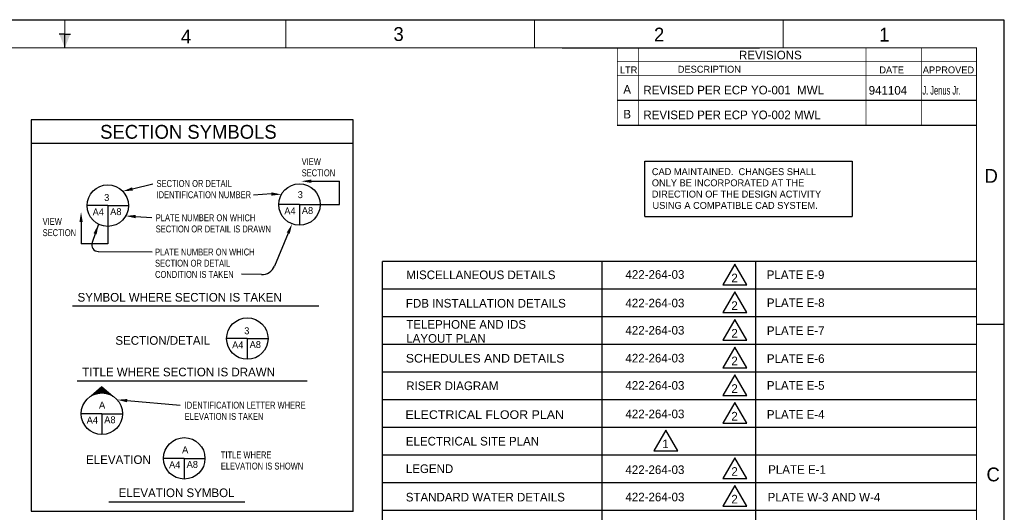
# Model space of a CAD drawing. Extents: x 0 to 344, y 0 to 79.
# Tile 6 of 7: x 16 to 34, y 13 to 22. Entities that reach past the tile are written whole.
import ezdxf
from ezdxf.enums import TextEntityAlignment as Align

# ---------------------------------------------------------------- set-up
doc = ezdxf.new("R2010")
doc.units = 0
doc.linetypes.add('HIDDEN', pattern=[0])
doc.layers.get('0').update_dxf_attribs({"linetype": 'CONTINUOUS'})
for name, color, linetype in [('LETTERING', 5, 'CONTINUOUS'), ('OUTLINE', 1, 'CONTINUOUS'), ('PARTSLIST', 3, 'CONTINUOUS')]:
    doc.layers.add(name, color=color, linetype=linetype)

# ---------------------------------------------------------------- blocks, each defined once
blk = doc.blocks.new('BORDER')
at = {"color": 0}
for p, q in [((1, 1), (0, 1)), ((1, 0), (1, 1))]:
    blk.add_line(p, q, dxfattribs=at)

msp = doc.modelspace()

# ---------------------------------------------------------------- linework, layer by layer
at = {"layer": 'LETTERING', "color": 0}
for p, q in [((27, 20.552), (33.5, 20.552)), ((16.393, 20.2), (16.393, 13.119)), ((22.217, 20.2), (16.393, 20.2)), ((22.217, 13.116), (22.217, 20.2)), ((27, 20.105), (33.5, 20.105)), ((16.393, 19.777), (22.217, 19.777)), ((21.97, 18.667), (21.97, 19.089)), ((18.224, 18.95), (18.59, 19.039)), ((20.74, 18.858), (20.417, 18.836)), ((17.778, 18.648), (17.403, 18.648)), ((17.778, 18.648), (17.778, 18.273)), ((17.778, 18.648), (18.153, 18.648)), ((21.247, 18.667), (20.872, 18.667)), ((21.247, 18.667), (21.247, 18.292)), ((21.247, 18.667), (21.622, 18.667)), ((21.622, 18.667), (21.97, 18.667)), ((18.282, 18.45), (18.577, 18.432)), ((17.612, 18.312), (17.494, 17.979)), ((17.778, 18.273), (17.778, 17.957)), ((21.044, 18.15), (20.796, 17.554)), ((17.778, 17.957), (17.294, 17.957)), ((17.607, 17.819), (18.578, 17.814)), ((20.559, 17.4), (20.195, 17.409)), ((17.138, 16.835), (21.597, 16.835)), ((20.303, 16.243), (19.928, 16.243)), ((20.303, 16.243), (20.678, 16.243)), ((20.303, 16.243), (20.303, 15.868)), ((17.223, 15.479), (21.385, 15.479)), ((17.671, 15.372), (17.476, 15.204)), ((17.671, 15.372), (17.867, 15.204)), ((18.128, 15.121), (19.09, 15.036)), ((17.671, 14.884), (17.296, 14.884)), ((17.671, 14.884), (17.671, 14.509)), ((17.671, 14.884), (18.046, 14.884)), ((19.162, 14.077), (18.787, 14.077)), ((19.162, 14.077), (19.537, 14.077)), ((19.162, 14.077), (19.162, 13.702)), ((17.795, 13.291), (20.258, 13.291)), ((16.393, 13.119), (22.217, 13.119))]:
    msp.add_line(p, q, dxfattribs=at)
at = {"layer": 'LETTERING', "color": 0, "linetype": 'HIDDEN'}
for p, q in [((21.46, 19.089), (21.97, 19.089)), ((17.294, 18.351), (17.294, 17.957))]:
    msp.add_line(p, q, dxfattribs=at)
at = {"layer": 'LETTERING', "color": 0}
for points in [[(29.128, 17.588), (28.911, 17.213), (29.344, 17.213)], [(29.128, 17.088), (28.911, 16.713), (29.344, 16.713)], [(29.128, 16.588), (28.911, 16.213), (29.344, 16.213)], [(29.128, 16.088), (28.911, 15.713), (29.344, 15.713)], [(29.128, 15.588), (28.911, 15.213), (29.344, 15.213)], [(29.128, 15.088), (28.911, 14.713), (29.344, 14.713)], [(27.878, 14.588), (27.661, 14.213), (28.094, 14.213)], [(29.128, 14.088), (28.911, 13.713), (29.344, 13.713)], [(29.128, 13.588), (28.911, 13.213), (29.344, 13.213)]]:
    msp.add_lwpolyline(points, close=True, dxfattribs=at)
for centre in [(17.778, 18.648), (21.247, 18.667), (20.303, 16.243), (17.671, 14.884), (19.162, 14.077)]:
    msp.add_circle(centre, 0.375, dxfattribs=at)
for centre, radius, start, end in [((17.607, 17.939), 0.12, 160.5204, 269.6599), ((20.565, 17.65), 0.25, 268.6331, 337.3947)]:
    msp.add_arc(centre, radius, start, end, dxfattribs=at)
for points in [[(21.46, 19.059), (21.46, 19.119), (21.28, 19.089)], [(18.232, 18.92), (18.217, 18.979), (18.05, 18.907)], [(20.741, 18.888), (20.738, 18.828), (20.919, 18.849)], [(17.264, 18.351), (17.324, 18.351), (17.294, 18.531)], [(18.28, 18.42), (18.284, 18.48), (18.102, 18.46)], [(17.52, 18.147), (17.576, 18.127), (17.608, 18.307)], [(21.017, 18.162), (21.072, 18.139), (21.113, 18.317)], [(17.476, 15.204), (17.671, 15.259), (17.671, 15.372)], [(17.671, 15.259), (17.867, 15.204), (17.671, 15.372)], [(18.126, 15.091), (18.131, 15.15), (17.949, 15.136)]]:
    msp.add_solid(points, dxfattribs=at)
at = {"layer": 'OUTLINE', "color": 0}
for p, q in [((17, 21.75), (16.9, 21.75)), ((17, 21.75), (17.1, 21.75)), ((17, 21.5), (17, 21.75)), ((26, 21.5), (29.574, 21.5)), ((27.5, 19.449), (31.25, 19.449)), ((27.5, 18.449), (27.5, 19.449)), ((31.25, 19.449), (31.25, 18.449)), ((27.5, 18.449), (31.25, 18.449))]:
    msp.add_line(p, q, dxfattribs=at)
for points, const_width in [([(17, 21.5), (17, 22)], 0.02), ([(21, 21.5), (21, 21.998)], 0.02), ([(25.5, 21.5), (25.5, 21.998)], 0.02), ([(30, 21.5), (30, 21.998)], 0.02), ([(27, 20.105), (27, 21.5)], 0.012), ([(27.38, 20.105), (27.38, 21.5)], 0.012), ([(31.5, 20.105), (31.5, 21.5)], 0.012), ([(32.5, 20.105), (32.5, 21.5)], 0.012), ([(33.5, 21.25), (27, 21.25)], 0.012), ([(33.5, 21), (27, 21)], 0.012), ([(33.495, 16.5), (33.995, 16.5)], 0.02)]:
    msp.add_lwpolyline(points, dxfattribs=dict(at, const_width=const_width))
at = {"layer": 'OUTLINE', "color": 0, "const_width": 0.02}
msp.add_lwpolyline([(0.5, 21.5), (0.5, 0.5), (33.5, 0.5), (33.5, 21.5)], close=True, dxfattribs=at)
at = {"layer": 'OUTLINE', "color": 0}
msp.add_solid([(17, 21.5), (17.1, 21.75), (16.9, 21.75)], dxfattribs=at)
at = {"layer": 'PARTSLIST', "color": 0}
for p, q in [((22.75, 4.375), (22.75, 17.634)), ((33.5, 17.634), (22.75, 17.634)), ((26.727, 4.375), (26.727, 17.634)), ((29.508, 4.375), (29.508, 17.634)), ((33.5, 17.134), (22.75, 17.134)), ((33.5, 16.634), (22.75, 16.634)), ((33.5, 16.134), (22.75, 16.134)), ((33.5, 15.634), (22.75, 15.634)), ((33.5, 15.134), (22.75, 15.134)), ((33.5, 14.634), (22.75, 14.634)), ((33.5, 14.134), (22.75, 14.134)), ((33.5, 13.634), (22.75, 13.634)), ((33.5, 13.134), (22.75, 13.134))]:
    msp.add_line(p, q, dxfattribs=at)

# ---------------------------------------------------------------- block references
at = {"color": 0, "xscale": 34, "yscale": 22, "zscale": 34}
msp.add_blockref('BORDER', (0, 0), dxfattribs=at)

# ---------------------------------------------------------------- texts
at = {"layer": 'LETTERING', "color": 0}
for s, height, p in [('A', 0.156, (27.109, 20.671)), ('REVISED PER ECP YO-001  MWL', 0.156, (27.472, 20.659)), ('941104', 0.156, (31.55, 20.655)), ('B', 0.156, (27.109, 20.224)), ('REVISED PER ECP YO-002 MWL', 0.156, (27.472, 20.211)), ('SECTION SYMBOLS', 0.25, (17.639, 19.857)), ('3', 0.125, (21.215, 18.783)), ('3', 0.125, (17.712, 18.732)), ('A4', 0.125, (17.503, 18.471)), ('A8', 0.125, (17.821, 18.476)), ('A4', 0.125, (20.972, 18.489)), ('A8', 0.125, (21.29, 18.495)), ('MISCELLANEOUS DETAILS', 0.156, (23.18, 17.318)), ('422-264-03', 0.156, (27.147, 17.324)), ('PLATE E-9', 0.156, (29.705, 17.32)), ('2', 0.156, (29.064, 17.261)), ('SYMBOL WHERE SECTION IS TAKEN', 0.156, (17.23, 16.912)), ('422-264-03', 0.156, (27.147, 16.808)), ('PLATE E-8', 0.156, (29.707, 16.813)), ('2', 0.156, (29.064, 16.761)), ('TELEPHONE AND IDS', 0.156, (23.18, 16.421)), ('3', 0.125, (20.248, 16.321)), ('422-264-03', 0.156, (27.147, 16.315)), ('2', 0.156, (29.064, 16.261)), ('PLATE E-7', 0.156, (29.707, 16.308)), ('SECTION/DETAIL', 0.156, (17.915, 16.131)), ('LAYOUT PLAN', 0.156, (23.18, 16.168)), ('A4', 0.125, (20.028, 16.066)), ('A8', 0.125, (20.345, 16.072)), ('422-264-03', 0.156, (27.147, 15.811)), ('2', 0.156, (29.064, 15.761)), ('PLATE E-6', 0.156, (29.707, 15.803)), ('TITLE WHERE SECTION IS DRAWN', 0.156, (17.315, 15.56)), ('RISER DIAGRAM', 0.156, (23.18, 15.311)), ('422-264-03', 0.156, (27.147, 15.318)), ('2', 0.156, (29.064, 15.261)), ('PLATE E-5', 0.156, (29.707, 15.318)), ('A', 0.125, (17.619, 14.978)), ('A4', 0.125, (17.396, 14.706)), ('A8', 0.125, (17.714, 14.712)), ('422-264-03', 0.156, (27.147, 14.802)), ('2', 0.156, (29.064, 14.761)), ('PLATE E-4', 0.156, (29.707, 14.793)), ('ELECTRICAL SITE PLAN', 0.156, (23.172, 14.309)), ('A', 0.125, (19.123, 14.17)), ('1', 0.156, (27.814, 14.261)), ('ELEVATION', 0.156, (17.385, 13.975)), ('A4', 0.125, (18.887, 13.899)), ('A8', 0.125, (19.205, 13.905)), ('LEGEND', 0.156, (23.172, 13.811)), ('422-264-03', 0.156, (27.147, 13.793)), ('2', 0.156, (29.064, 13.761)), ('PLATE E-1', 0.156, (29.731, 13.797)), ('ELEVATION SYMBOL', 0.156, (17.973, 13.376)), ('422-264-03', 0.156, (27.147, 13.3)), ('2', 0.156, (29.064, 13.261)), ('PLATE W-3 AND W-4', 0.156, (29.72, 13.297))]:
    msp.add_text(s, height=height, dxfattribs=at).set_placement(p)
for s, height, width, p in [('J. Jenus Jr.', 0.156, 0.65, (32.522, 20.655)), ('VIEW', 0.125, 0.75, (21.287, 19.38)), ('SECTION', 0.125, 0.75, (21.287, 19.178)), ('SECTION OR DETAIL', 0.125, 0.75, (18.66, 18.985)), ('IDENTIFICATION NUMBER', 0.125, 0.75, (18.66, 18.782)), ('VIEW', 0.125, 0.75, (16.598, 18.299)), ('PLATE NUMBER ON WHICH', 0.125, 0.75, (18.646, 18.365)), ('SECTION', 0.125, 0.75, (16.598, 18.096)), ('SECTION OR DETAIL IS DRAWN', 0.125, 0.75, (18.646, 18.163)), ('PLATE NUMBER ON WHICH', 0.125, 0.75, (18.633, 17.746)), ('SECTION OR DETAIL', 0.125, 0.75, (18.633, 17.544)), ('CONDITION IS TAKEN', 0.125, 0.75, (18.633, 17.341)), ('IDENTIFICATION LETTER WHERE', 0.125, 0.75, (19.17, 14.976)), ('ELEVATION IS TAKEN', 0.125, 0.75, (19.17, 14.773)), ('TITLE WHERE', 0.125, 0.75, (19.824, 14.077)), ('ELEVATION IS SHOWN', 0.125, 0.75, (19.824, 13.875))]:
    msp.add_text(s, height=height, dxfattribs=dict(at, width=width)).set_placement(p)
for s, width, p, p2 in [('FDB INSTALLATION DETAILS', 0.923828, (23.172, 16.804), (26.068, 16.804)), ('SCHEDULES AND DETAILS', 0.966135, (23.172, 15.809), (26.043, 15.809)), ('ELECTRICAL FLOOR PLAN', 0.983344, (23.165, 14.79), (26.035, 14.79)), ('STANDARD WATER DETAILS', 0.938469, (23.172, 13.297), (26.051, 13.297))]:
    msp.add_text(s, height=0.156, dxfattribs=dict(at, width=width)).set_placement(p, p2, align=Align.FIT)
at = {"layer": 'OUTLINE', "color": 0}
for s, p in [('4', (19.195, 21.582)), ('3', (23.041, 21.626)), ('1', (31.832, 21.615)), ('D', (33.767, 19.06)), ('C', (33.803, 13.661))]:
    msp.add_text(s, height=0.25, dxfattribs=at).set_placement(p, align=Align.CENTER)
for s, height, p in [('2', 0.25, (27.664, 21.616)), ('REVISIONS', 0.156, (29.202, 21.293)), ('LTR', 0.125, (27.047, 21.04)), ('DESCRIPTION', 0.125, (28.095, 21.052)), ('DATE', 0.125, (31.743, 21.04)), ('APPROVED', 0.125, (32.529, 21.04)), ('CAD MAINTAINED.  CHANGES SHALL', 0.125, (27.625, 19.199)), ('ONLY BE INCORPORATED AT THE ', 0.125, (27.625, 18.997)), ('DIRECTION OF THE DESIGN ACTIVITY', 0.125, (27.625, 18.794)), ('USING A COMPATIBLE CAD SYSTEM.', 0.125, (27.637, 18.589))]:
    msp.add_text(s, height=height, dxfattribs=at).set_placement(p)

doc.saveas('drawing.dxf')
